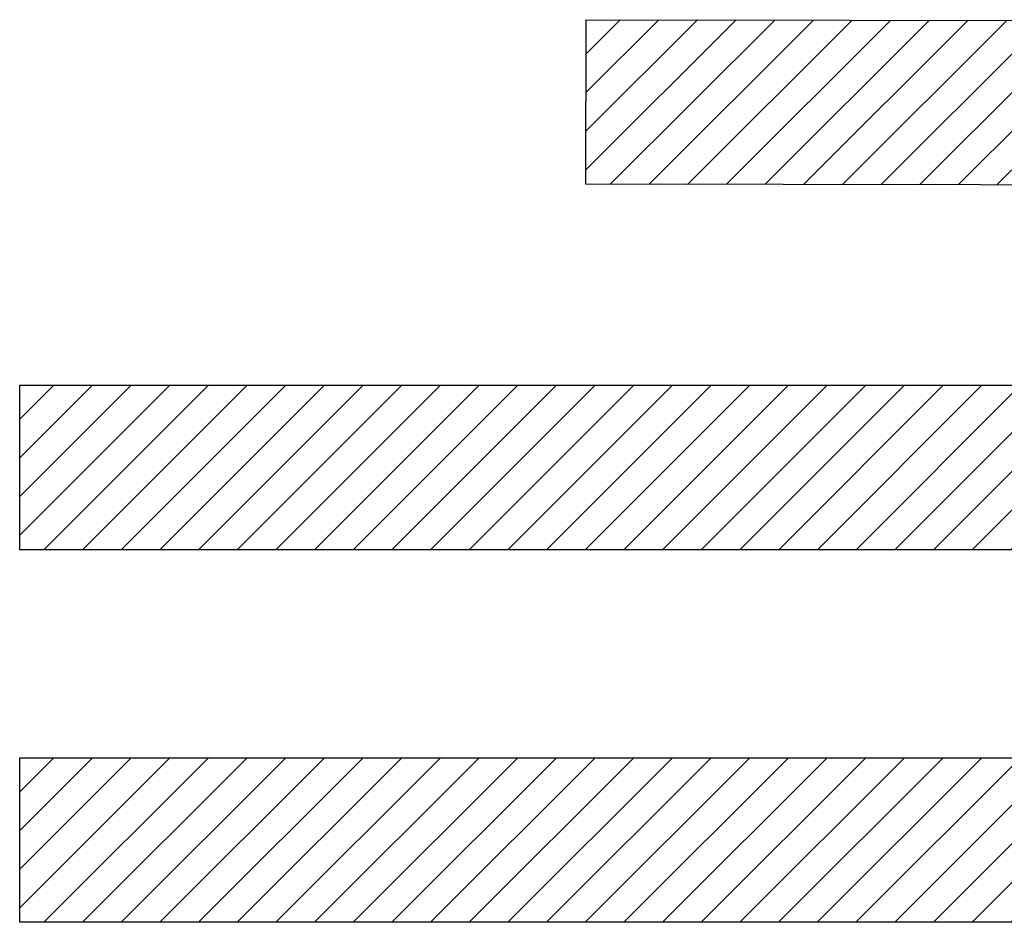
# Model space of a CAD drawing. Header units: millimetres. Extents: x 282377 to 1404227, y -783705 to 1038705.
# Tile 51 of 243: x 378316 to 378430, y 7491 to 7596. Entities that reach past the tile are written whole.
import ezdxf

# ---------------------------------------------------------------- set-up
doc = ezdxf.new("R2010")
doc.units = ezdxf.units.MM
doc.layers.add('!!ELEKTRYKA', color=7, linetype='Continuous')

msp = doc.modelspace()

# ---------------------------------------------------------------- hatches: boundary and pattern name
at = {"layer": '!!ELEKTRYKA', "ltscale": 10}
h = msp.add_hatch(dxfattribs=at)
h.set_pattern_fill('ANSI31', color=252, angle=359.9122)
h.set_pattern_definition([(44.912162, (339974.0643, 5835.8926), (-2.24161955, 2.24850323), [])])
h.paths.add_polyline_path([(378381.56, 7595.67), (378381.54, 7576.57), (378473.23, 7576.43), (378473.26, 7595.53)])
h = msp.add_hatch(dxfattribs=at)
h.set_pattern_fill('ANSI31', color=252)
h.set_pattern_definition([(45, (339911.043, 5734.5973), (-2.24506403, 2.24506403), [])])
h.paths.add_polyline_path([(378315.8, 7553.26), (378315.8, 7534.15), (378539.3, 7534.15), (378539.3, 7553.26)])
h = msp.add_hatch(dxfattribs=at)
h.set_pattern_fill('ANSI31', color=252)
h.set_pattern_definition([(45, (339911.043, 5691.3592), (-2.24506403, 2.24506403), [])])
h.paths.add_polyline_path([(378315.8, 7510.02), (378315.8, 7490.91), (378539.3, 7490.91), (378539.3, 7510.02)])

# ---------------------------------------------------------------- linework, layer by layer
at = {"layer": '!!ELEKTRYKA', "color": 252}
for points in [[(378381.56, 7595.67), (378473.26, 7595.53), (378473.23, 7576.43), (378381.54, 7576.57)], [(378315.8, 7553.26), (378539.3, 7553.26), (378539.3, 7534.15), (378315.8, 7534.15)], [(378315.8, 7510.02), (378539.3, 7510.02), (378539.3, 7490.91), (378315.8, 7490.91)]]:
    msp.add_lwpolyline(points, close=True, dxfattribs=at)

doc.saveas('drawing.dxf')
